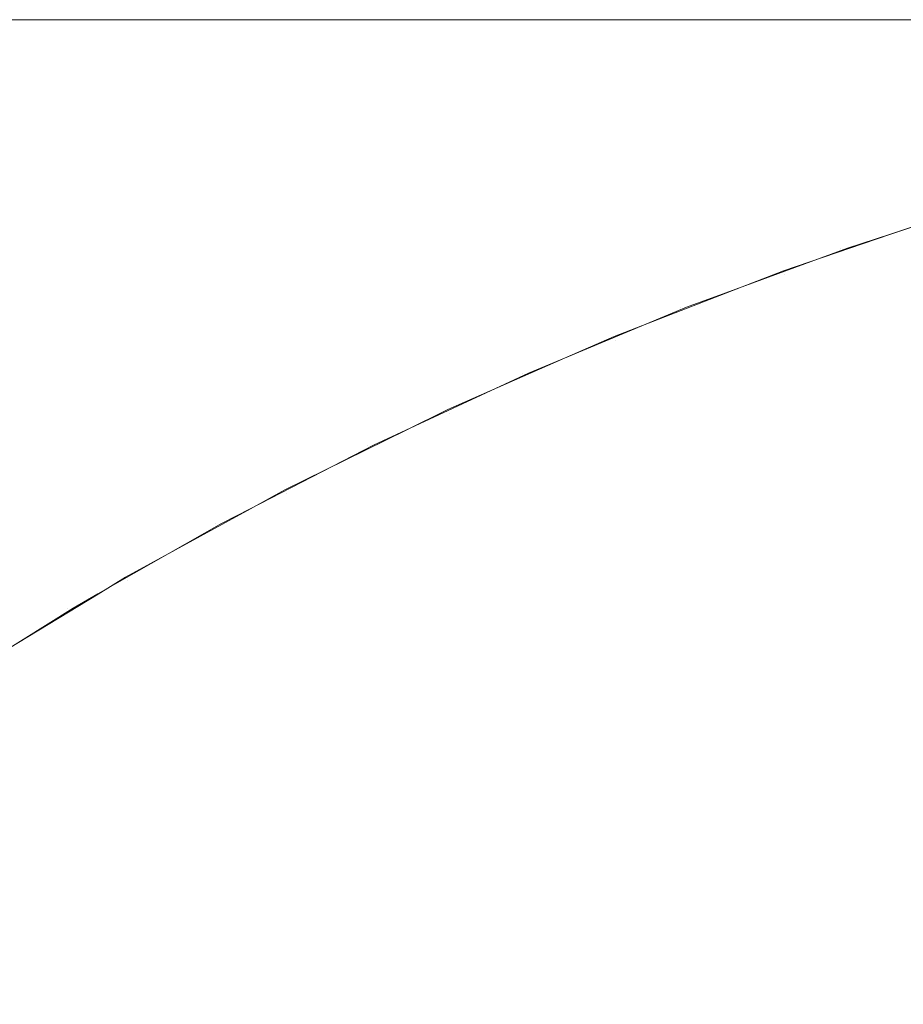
# Model space of a CAD drawing. Header units: centimetres. Extents: x -26 to 27.3, y -23.4 to -21.6.
# Tile 155 of 206: x 9.4568 to 9.478, y -21.5835 to -21.5599. Entities that reach past the tile are written whole.
import ezdxf

# ---------------------------------------------------------------- set-up
doc = ezdxf.new("R2010")
doc.units = ezdxf.units.CM
doc.header["$LTSCALE"] = 2.54
doc.layers.add('Lucido design-1', color=7, linetype='Continuous')

# ---------------------------------------------------------------- blocks, each defined once
blk = doc.blocks.new('Gruppo-4-1')
at = {"color": 7, "linetype": 'Continuous', "lineweight": 9}
for points, invisible_edges in [([(27.209353, -21.559935, -9.478917), (27.209353, -21.559888, -9.481992), (-25.890647, -21.559888, -9.481992), (-25.890647, -21.559935, -9.478917)], 8), ([(9.309353, -21.559888, -9.681992), (-25.890647, -21.559888, -9.481992), (27.209353, -21.559888, -9.481992)], 9), ([(-25.890647, -21.559935, -9.478917), (-25.890647, -21.560002, -9.477631), (27.209353, -21.560002, -9.477631), (27.209353, -21.559935, -9.478917)], 10), ([(27.209353, -21.560149, -9.474771), (27.209353, -21.560002, -9.477631), (-25.890647, -21.560002, -9.477631), (-25.890647, -21.560149, -9.474771)], 10), ([(27.209353, -21.559888, -9.481992), (9.318077, -21.559888, -9.682182), (9.309353, -21.559888, -9.681992)], 9), ([(9.326784, -21.559888, -9.682753), (9.318077, -21.559888, -9.682182), (27.209353, -21.559888, -9.481992)], 10), ([(27.209353, -21.559888, -9.481992), (9.335458, -21.559888, -9.683703), (9.326784, -21.559888, -9.682753)], 9), ([(9.344083, -21.559888, -9.68503), (9.335458, -21.559888, -9.683703), (27.209353, -21.559888, -9.481992)], 10), ([(9.352641, -21.559888, -9.686732), (9.344083, -21.559888, -9.68503), (27.209353, -21.559888, -9.481992)], 10), ([(27.209353, -21.559888, -9.481992), (9.361117, -21.559888, -9.688806), (9.352641, -21.559888, -9.686732)], 9), ([(27.209353, -21.559888, -9.481992), (9.369494, -21.559888, -9.691248), (9.361117, -21.559888, -9.688806)], 9), ([(27.209353, -21.559888, -9.481992), (9.377757, -21.559888, -9.694053), (9.369494, -21.559888, -9.691248)], 9), ([(9.38589, -21.559888, -9.697216), (9.377757, -21.559888, -9.694053), (27.209353, -21.559888, -9.481992)], 10), ([(9.393877, -21.559888, -9.70073), (9.38589, -21.559888, -9.697216), (27.209353, -21.559888, -9.481992)], 10), ([(27.209353, -21.559888, -9.481992), (9.401703, -21.559888, -9.704589), (9.393877, -21.559888, -9.70073)], 9), ([(9.409353, -21.559888, -9.708787), (9.401703, -21.559888, -9.704589), (27.209353, -21.559888, -9.481992)], 10), ([(9.416813, -21.559888, -9.713313), (9.409353, -21.559888, -9.708787), (27.209353, -21.559888, -9.481992)], 10), ([(27.209353, -21.559888, -9.481992), (9.424068, -21.559888, -9.718161), (9.416813, -21.559888, -9.713313)], 9), ([(9.431105, -21.559888, -9.723321), (9.424068, -21.559888, -9.718161), (27.209353, -21.559888, -9.481992)], 10), ([(9.437911, -21.559888, -9.728783), (9.431105, -21.559888, -9.723321), (27.209353, -21.559888, -9.481992)], 10), ([(27.209353, -21.559888, -9.481992), (9.444471, -21.559888, -9.734536), (9.437911, -21.559888, -9.728783)], 9), ([(9.450774, -21.559888, -9.74057), (9.444471, -21.559888, -9.734536), (27.209353, -21.559888, -9.481992)], 10), ([(9.453594, -21.559983, -9.749819), (9.459222, -21.559983, -9.756237), (9.456056, -21.560249, -9.758893), (9.450547, -21.560249, -9.752611)], 15), ([(27.209353, -21.559888, -9.481992), (9.456808, -21.559888, -9.746874), (9.450774, -21.559888, -9.74057)], 9), ([(9.456808, -21.559888, -9.746874), (9.462562, -21.559888, -9.753434), (9.459222, -21.559983, -9.756237), (9.453594, -21.559983, -9.749819)], 14), ([(9.459222, -21.559983, -9.756237), (9.464565, -21.559983, -9.762893), (9.461286, -21.560249, -9.765409), (9.456056, -21.560249, -9.758893)], 15), ([(9.462562, -21.559888, -9.753434), (9.456808, -21.559888, -9.746874), (27.209353, -21.559888, -9.481992)], 10), ([(9.462562, -21.559888, -9.753434), (9.468024, -21.559888, -9.760239), (9.464565, -21.559983, -9.762893), (9.459222, -21.559983, -9.756237)], 14), ([(9.464565, -21.559983, -9.762893), (9.469612, -21.559983, -9.769777), (9.466227, -21.560249, -9.772147), (9.461286, -21.560249, -9.765409)], 15), ([(27.209353, -21.559888, -9.481992), (9.468024, -21.559888, -9.760239), (9.462562, -21.559888, -9.753434)], 9), ([(9.468024, -21.559888, -9.760239), (9.473183, -21.559888, -9.767276), (9.469612, -21.559983, -9.769777), (9.464565, -21.559983, -9.762893)], 14), ([(9.469612, -21.559983, -9.769777), (9.474354, -21.559983, -9.776874), (9.470869, -21.560249, -9.779095), (9.466227, -21.560249, -9.772147)], 15), ([(27.209353, -21.559888, -9.481992), (9.473183, -21.559888, -9.767276), (9.468024, -21.559888, -9.760239)], 9), ([(9.473183, -21.559888, -9.767276), (9.478031, -21.559888, -9.774532), (9.474354, -21.559983, -9.776874), (9.469612, -21.559983, -9.769777)], 14), ([(9.474354, -21.559983, -9.776874), (9.478782, -21.559983, -9.784172), (9.475203, -21.560249, -9.786238), (9.470869, -21.560249, -9.779095)], 15), ([(9.478031, -21.559888, -9.774532), (9.473183, -21.559888, -9.767276), (27.209353, -21.559888, -9.481992)], 10), ([(9.478031, -21.559888, -9.774532), (9.482558, -21.559888, -9.781992), (9.478782, -21.559983, -9.784172), (9.474354, -21.559983, -9.776874)], 14), ([(9.478782, -21.559983, -9.784172), (9.482888, -21.559983, -9.791655), (9.479222, -21.560249, -9.793563), (9.475203, -21.560249, -9.786238)], 15), ([(-25.890647, -21.560149, -9.474771), (-25.890647, -21.560288, -9.473278), (27.209353, -21.560288, -9.473278), (27.209353, -21.560149, -9.474771)], 10), ([(27.209353, -21.560535, -9.470635), (27.209353, -21.560288, -9.473278), (-25.890647, -21.560288, -9.473278), (-25.890647, -21.560535, -9.470635)], 10), ([(9.456056, -21.560249, -9.758893), (9.461286, -21.560249, -9.765409), (9.458022, -21.560686, -9.767914), (9.452905, -21.560686, -9.761538)], 15), ([(9.461286, -21.560249, -9.765409), (9.466227, -21.560249, -9.772147), (9.462857, -21.560686, -9.774507), (9.458022, -21.560686, -9.767914)], 15), ([(9.466227, -21.560249, -9.772147), (9.470869, -21.560249, -9.779095), (9.467399, -21.560686, -9.781305), (9.462857, -21.560686, -9.774507)], 15), ([(9.470869, -21.560249, -9.779095), (9.475203, -21.560249, -9.786238), (9.47164, -21.560686, -9.788295), (9.467399, -21.560686, -9.781305)], 15), ([(9.475203, -21.560249, -9.786238), (9.479222, -21.560249, -9.793563), (9.475573, -21.560686, -9.795463), (9.47164, -21.560686, -9.788295)], 15), ([(9.479222, -21.560249, -9.793563), (9.482918, -21.560249, -9.801057), (9.479189, -21.560686, -9.802796), (9.475573, -21.560686, -9.795463)], 15), ([(-25.890647, -21.560535, -9.470635), (-25.890647, -21.560764, -9.468942), (27.209353, -21.560764, -9.468942), (27.209353, -21.560535, -9.470635)], 10), ([(9.452905, -21.560686, -9.761538), (9.458022, -21.560686, -9.767914), (9.454778, -21.561292, -9.770403), (9.449772, -21.561292, -9.764166)], 15), ([(9.458022, -21.560686, -9.767914), (9.462857, -21.560686, -9.774507), (9.459507, -21.561292, -9.776853), (9.454778, -21.561292, -9.770403)], 15), ([(9.462857, -21.560686, -9.774507), (9.467399, -21.560686, -9.781305), (9.46395, -21.561292, -9.783502), (9.459507, -21.561292, -9.776853)], 15), ([(9.467399, -21.560686, -9.781305), (9.47164, -21.560686, -9.788295), (9.468099, -21.561292, -9.79034), (9.46395, -21.561292, -9.783502)], 15), ([(9.47164, -21.560686, -9.788295), (9.475573, -21.560686, -9.795463), (9.471946, -21.561292, -9.797351), (9.468099, -21.561292, -9.79034)], 15), ([(9.475573, -21.560686, -9.795463), (9.479189, -21.560686, -9.802796), (9.475483, -21.561292, -9.804524), (9.471946, -21.561292, -9.797351)], 15), ([(9.479189, -21.560686, -9.802796), (9.482482, -21.560686, -9.810279), (9.478704, -21.561292, -9.811844), (9.475483, -21.561292, -9.804524)], 15), ([(27.209353, -21.561093, -9.466514), (27.209353, -21.560764, -9.468942), (-25.890647, -21.560764, -9.468942), (-25.890647, -21.561093, -9.466514)], 10), ([(-25.890647, -21.561093, -9.466514), (-25.890647, -21.561428, -9.464631), (27.209353, -21.561428, -9.464631), (27.209353, -21.561093, -9.466514)], 10), ([(9.454778, -21.561292, -9.770403), (9.459507, -21.561292, -9.776853), (9.456183, -21.562065, -9.77918), (9.451559, -21.562065, -9.772873)], 15), ([(9.459507, -21.561292, -9.776853), (9.46395, -21.561292, -9.783502), (9.460528, -21.562065, -9.785682), (9.456183, -21.562065, -9.77918)], 15), ([(9.46395, -21.561292, -9.783502), (9.468099, -21.561292, -9.79034), (9.464585, -21.562065, -9.792368), (9.460528, -21.562065, -9.785682)], 15), ([(9.468099, -21.561292, -9.79034), (9.471946, -21.561292, -9.797351), (9.468347, -21.562065, -9.799225), (9.464585, -21.562065, -9.792368)], 15), ([(9.471946, -21.561292, -9.797351), (9.475483, -21.561292, -9.804524), (9.471806, -21.562065, -9.806239), (9.468347, -21.562065, -9.799225)], 15), ([(9.475483, -21.561292, -9.804524), (9.478704, -21.561292, -9.811844), (9.474955, -21.562065, -9.813397), (9.471806, -21.562065, -9.806239)], 15), ([(9.478704, -21.561292, -9.811844), (9.481602, -21.561292, -9.819298), (9.47779, -21.562065, -9.820686), (9.474955, -21.562065, -9.813397)], 15), ([(9.481602, -21.561292, -9.819298), (9.484173, -21.561292, -9.826871), (9.480304, -21.562065, -9.828091), (9.47779, -21.562065, -9.820686)], 15), ([(27.209353, -21.561823, -9.462417), (27.209353, -21.561428, -9.464631), (-25.890647, -21.561428, -9.464631), (-25.890647, -21.561823, -9.462417)], 10), ([(-25.890647, -21.561823, -9.462417), (-25.890647, -21.56228, -9.460352), (27.209353, -21.56228, -9.460352), (27.209353, -21.561823, -9.462417)], 10), ([(9.456183, -21.562065, -9.77918), (9.460528, -21.562065, -9.785682), (9.457139, -21.563005, -9.787842), (9.452892, -21.563005, -9.781485)], 15), ([(9.460528, -21.562065, -9.785682), (9.464585, -21.562065, -9.792368), (9.461105, -21.563005, -9.794377), (9.457139, -21.563005, -9.787842)], 15), ([(9.464585, -21.562065, -9.792368), (9.468347, -21.562065, -9.799225), (9.464782, -21.563005, -9.80108), (9.461105, -21.563005, -9.794377)], 15), ([(9.468347, -21.562065, -9.799225), (9.471806, -21.562065, -9.806239), (9.468164, -21.563005, -9.807937), (9.464782, -21.563005, -9.80108)], 15), ([(9.471806, -21.562065, -9.806239), (9.474955, -21.562065, -9.813397), (9.471243, -21.563005, -9.814935), (9.468164, -21.563005, -9.807937)], 15), ([(9.474955, -21.562065, -9.813397), (9.47779, -21.562065, -9.820686), (9.474014, -21.563005, -9.82206), (9.471243, -21.563005, -9.814935)], 15), ([(9.47779, -21.562065, -9.820686), (9.480304, -21.562065, -9.828091), (9.476471, -21.563005, -9.829299), (9.474014, -21.563005, -9.82206)], 15), ([(9.480304, -21.562065, -9.828091), (9.482492, -21.562065, -9.835599), (9.478611, -21.563005, -9.836639), (9.476471, -21.563005, -9.829299)], 15), ([(27.209353, -21.562723, -9.45835), (27.209353, -21.56228, -9.460352), (-25.890647, -21.56228, -9.460352), (-25.890647, -21.562723, -9.45835)], 10), ([(-25.890647, -21.562723, -9.45835), (-25.890647, -21.563316, -9.456115), (27.209353, -21.563316, -9.456115), (27.209353, -21.562723, -9.45835)], 10), ([(9.452892, -21.563005, -9.781485), (9.457139, -21.563005, -9.787842), (9.453788, -21.564108, -9.789976), (9.449637, -21.564108, -9.783764)], 15), ([(9.457139, -21.563005, -9.787842), (9.461105, -21.563005, -9.794377), (9.457665, -21.564108, -9.796364), (9.453788, -21.564108, -9.789976)], 15), ([(9.461105, -21.563005, -9.794377), (9.464782, -21.563005, -9.80108), (9.461258, -21.564108, -9.802915), (9.457665, -21.564108, -9.796364)], 15), ([(9.464782, -21.563005, -9.80108), (9.468164, -21.563005, -9.807937), (9.464563, -21.564108, -9.809616), (9.461258, -21.564108, -9.802915)], 15), ([(9.468164, -21.563005, -9.807937), (9.471243, -21.563005, -9.814935), (9.467572, -21.564108, -9.816455), (9.464563, -21.564108, -9.809616)], 15), ([(9.471243, -21.563005, -9.814935), (9.474014, -21.563005, -9.82206), (9.470281, -21.564108, -9.823419), (9.467572, -21.564108, -9.816455)], 15), ([(9.474014, -21.563005, -9.82206), (9.476471, -21.563005, -9.829299), (9.472682, -21.564108, -9.830494), (9.470281, -21.564108, -9.823419)], 15), ([(9.476471, -21.563005, -9.829299), (9.478611, -21.563005, -9.836639), (9.474773, -21.564108, -9.837667), (9.472682, -21.564108, -9.830494)], 15), ([(9.478611, -21.563005, -9.836639), (9.480428, -21.563005, -9.844065), (9.476549, -21.564108, -9.844925), (9.474773, -21.564108, -9.837667)], 15), ([(9.480428, -21.563005, -9.844065), (9.481919, -21.563005, -9.851564), (9.478007, -21.564108, -9.852253), (9.476549, -21.564108, -9.844925)], 15), ([(9.481919, -21.563005, -9.851564), (9.483082, -21.563005, -9.85912), (9.479143, -21.564108, -9.859638), (9.478007, -21.564108, -9.852253)], 15), ([(27.209353, -21.563793, -9.45432), (27.209353, -21.563316, -9.456115), (-25.890647, -21.563316, -9.456115), (-25.890647, -21.563793, -9.45432)], 10), ([(-25.890647, -21.563793, -9.45432), (-25.890647, -21.564536, -9.451927), (27.209353, -21.564536, -9.451927), (27.209353, -21.563793, -9.45432)], 10), ([(9.453788, -21.564108, -9.789976), (9.457665, -21.564108, -9.796364), (9.454269, -21.565374, -9.798324), (9.450482, -21.565374, -9.792083)], 15), ([(9.457665, -21.564108, -9.796364), (9.461258, -21.564108, -9.802915), (9.457781, -21.565374, -9.804725), (9.454269, -21.565374, -9.798324)], 15), ([(9.461258, -21.564108, -9.802915), (9.464563, -21.564108, -9.809616), (9.46101, -21.565374, -9.811273), (9.457781, -21.565374, -9.804725)], 15), ([(9.464563, -21.564108, -9.809616), (9.467572, -21.564108, -9.816455), (9.46395, -21.565374, -9.817955), (9.46101, -21.565374, -9.811273)], 15), ([(9.467572, -21.564108, -9.816455), (9.470281, -21.564108, -9.823419), (9.466596, -21.565374, -9.82476), (9.46395, -21.565374, -9.817955)], 15), ([(9.470281, -21.564108, -9.823419), (9.472682, -21.564108, -9.830494), (9.468943, -21.565374, -9.831673), (9.466596, -21.565374, -9.82476)], 15), ([(9.472682, -21.564108, -9.830494), (9.474773, -21.564108, -9.837667), (9.470986, -21.565374, -9.838682), (9.468943, -21.565374, -9.831673)], 15), ([(9.474773, -21.564108, -9.837667), (9.476549, -21.564108, -9.844925), (9.472721, -21.565374, -9.845774), (9.470986, -21.565374, -9.838682)], 15), ([(9.476549, -21.564108, -9.844925), (9.478007, -21.564108, -9.852253), (9.474146, -21.565374, -9.852934), (9.472721, -21.565374, -9.845774)], 15), ([(9.478007, -21.564108, -9.852253), (9.479143, -21.564108, -9.859638), (9.475256, -21.565374, -9.86015), (9.474146, -21.565374, -9.852934)], 15), ([(9.479143, -21.564108, -9.859638), (9.479957, -21.564108, -9.867066), (9.476051, -21.565374, -9.867407), (9.475256, -21.565374, -9.86015)], 15), ([(9.479957, -21.564108, -9.867066), (9.480445, -21.564108, -9.874522), (9.476529, -21.565374, -9.874693), (9.476051, -21.565374, -9.867407)], 15), ([(9.476529, -21.565374, -9.874693), (9.480445, -21.564108, -9.874522), (9.480608, -21.564108, -9.881992), (9.477701, -21.565046, -9.881992)], 11), ([(9.477701, -21.565046, -9.881992), (9.480608, -21.564108, -9.881992), (9.479282, -21.564516, -10.081992)], 10), ([(27.209353, -21.565031, -9.450335), (27.209353, -21.564536, -9.451927), (-25.890647, -21.564536, -9.451927), (-25.890647, -21.565031, -9.450335)], 10), ([(9.479311, -21.564607, -10.086352), (9.475184, -21.566008, -10.086352), (9.475151, -21.565919, -10.081992), (9.477704, -21.565052, -10.081992)], 11), ([(9.475184, -21.566008, -10.086352), (9.479311, -21.564607, -10.086352), (9.479391, -21.564861, -10.090484), (9.475275, -21.566258, -10.090484)], 15), ([(9.479282, -21.564516, -10.081992), (9.477704, -21.565052, -10.081992), (9.477701, -21.565046, -9.881992)], 10), ([(9.477704, -21.565052, -10.081992), (9.479282, -21.564516, -10.081992), (9.479311, -21.564607, -10.086352)], 10), ([(9.475275, -21.566258, -10.090484), (9.479391, -21.564861, -10.090484), (9.479522, -21.565277, -10.094598), (9.475424, -21.566668, -10.094598)], 15), ([(-25.890647, -21.565031, -9.450335), (-25.890647, -21.565938, -9.447796), (27.209353, -21.565938, -9.447796), (27.209353, -21.565031, -9.450335)], 10), ([(9.476688, -21.565374, -9.881992), (9.477704, -21.565052, -10.081992), (9.475151, -21.565919, -10.081992)], 9), ([(9.477701, -21.565046, -9.881992), (9.476688, -21.565374, -9.881992), (9.476529, -21.565374, -9.874693)], 10), ([(9.476688, -21.565374, -9.881992), (9.477701, -21.565046, -9.881992), (9.477704, -21.565052, -10.081992)], 10), ([(9.454269, -21.565374, -9.798324), (9.457781, -21.565374, -9.804725), (9.454355, -21.566798, -9.806508), (9.450925, -21.566798, -9.800255)], 15), ([(9.457781, -21.565374, -9.804725), (9.46101, -21.565374, -9.811273), (9.45751, -21.566798, -9.812905), (9.454355, -21.566798, -9.806508)], 15), ([(9.46101, -21.565374, -9.811273), (9.46395, -21.565374, -9.817955), (9.460382, -21.566798, -9.819433), (9.45751, -21.566798, -9.812905)], 15), ([(9.46395, -21.565374, -9.817955), (9.466596, -21.565374, -9.82476), (9.462967, -21.566798, -9.826081), (9.460382, -21.566798, -9.819433)], 15), ([(9.466596, -21.565374, -9.82476), (9.468943, -21.565374, -9.831673), (9.46526, -21.566798, -9.832834), (9.462967, -21.566798, -9.826081)], 15), ([(9.468943, -21.565374, -9.831673), (9.470986, -21.565374, -9.838682), (9.467256, -21.566798, -9.839682), (9.46526, -21.566798, -9.832834)], 15), ([(9.470986, -21.565374, -9.838682), (9.472721, -21.565374, -9.845774), (9.468951, -21.566798, -9.84661), (9.467256, -21.566798, -9.839682)], 15), ([(9.472721, -21.565374, -9.845774), (9.474146, -21.565374, -9.852934), (9.470342, -21.566798, -9.853605), (9.468951, -21.566798, -9.84661)], 15), ([(9.474146, -21.565374, -9.852934), (9.475256, -21.565374, -9.86015), (9.471427, -21.566798, -9.860654), (9.470342, -21.566798, -9.853605)], 15), ([(9.475256, -21.565374, -9.86015), (9.476051, -21.565374, -9.867407), (9.472204, -21.566798, -9.867744), (9.471427, -21.566798, -9.860654)], 15), ([(9.476051, -21.565374, -9.867407), (9.476529, -21.565374, -9.874693), (9.47267, -21.566798, -9.874861), (9.472204, -21.566798, -9.867744)], 15), ([(9.47267, -21.566798, -9.874861), (9.476529, -21.565374, -9.874693), (9.476688, -21.565374, -9.881992), (9.473768, -21.56645, -9.881992)], 11), ([(9.475151, -21.565919, -10.081992), (9.473768, -21.56645, -9.881992), (9.476688, -21.565374, -9.881992)], 9), ([(9.475424, -21.566668, -10.094598), (9.479522, -21.565277, -10.094598), (9.479705, -21.565855, -10.098688), (9.475631, -21.567238, -10.098688)], 15), ([(9.475631, -21.567238, -10.098688), (9.479705, -21.565855, -10.098688), (9.479937, -21.566593, -10.102745), (9.475896, -21.567965, -10.102745)], 15), ([(27.209353, -21.566436, -9.446402), (27.209353, -21.565938, -9.447796), (-25.890647, -21.565938, -9.447796), (-25.890647, -21.566436, -9.446402)], 10), ([(9.475184, -21.566008, -10.086352), (9.471121, -21.567588, -10.086352), (9.471085, -21.5675, -10.081992), (9.473771, -21.566456, -10.081992)], 11), ([(9.471121, -21.567588, -10.086352), (9.475184, -21.566008, -10.086352), (9.475275, -21.566258, -10.090484), (9.471223, -21.567834, -10.090484)], 15), ([(9.475151, -21.565919, -10.081992), (9.473771, -21.566456, -10.081992), (9.473768, -21.56645, -9.881992)], 10), ([(9.473771, -21.566456, -10.081992), (9.475151, -21.565919, -10.081992), (9.475184, -21.566008, -10.086352)], 10), ([(9.471223, -21.567834, -10.090484), (9.475275, -21.566258, -10.090484), (9.475424, -21.566668, -10.094598), (9.47139, -21.568237, -10.094598)], 15), ([(-25.890647, -21.566436, -9.446402), (-25.890647, -21.567517, -9.44373), (27.209353, -21.567517, -9.44373), (27.209353, -21.566436, -9.446402)], 10), ([(9.472826, -21.566798, -9.881992), (9.473771, -21.566456, -10.081992), (9.471085, -21.5675, -10.081992)], 9), ([(9.473768, -21.56645, -9.881992), (9.472826, -21.566798, -9.881992), (9.47267, -21.566798, -9.874861)], 10), ([(9.472826, -21.566798, -9.881992), (9.473768, -21.56645, -9.881992), (9.473771, -21.566456, -10.081992)], 10), ([(9.475896, -21.567965, -10.102745), (9.479937, -21.566593, -10.102745), (9.48022, -21.567489, -10.106763), (9.476217, -21.568848, -10.106763)], 15), ([(9.454355, -21.566798, -9.806508), (9.45751, -21.566798, -9.812905), (9.454069, -21.568378, -9.81451), (9.450988, -21.568378, -9.808261)], 15), ([(9.45751, -21.566798, -9.812905), (9.460382, -21.566798, -9.819433), (9.456875, -21.568378, -9.820886), (9.454069, -21.568378, -9.81451)], 15), ([(9.460382, -21.566798, -9.819433), (9.462967, -21.566798, -9.826081), (9.4594, -21.568378, -9.827379), (9.456875, -21.568378, -9.820886)], 15), ([(9.462967, -21.566798, -9.826081), (9.46526, -21.566798, -9.832834), (9.461639, -21.568378, -9.833976), (9.4594, -21.568378, -9.827379)], 15), ([(9.46526, -21.566798, -9.832834), (9.467256, -21.566798, -9.839682), (9.463588, -21.568378, -9.840664), (9.461639, -21.568378, -9.833976)], 15), ([(9.467256, -21.566798, -9.839682), (9.468951, -21.566798, -9.84661), (9.465244, -21.568378, -9.847431), (9.463588, -21.568378, -9.840664)], 15), ([(9.468951, -21.566798, -9.84661), (9.470342, -21.566798, -9.853605), (9.466603, -21.568378, -9.854264), (9.465244, -21.568378, -9.847431)], 15), ([(9.470342, -21.566798, -9.853605), (9.471427, -21.566798, -9.860654), (9.467663, -21.568378, -9.86115), (9.466603, -21.568378, -9.854264)], 15), ([(9.471427, -21.566798, -9.860654), (9.472204, -21.566798, -9.867744), (9.468422, -21.568378, -9.868075), (9.467663, -21.568378, -9.86115)], 15), ([(9.472204, -21.566798, -9.867744), (9.47267, -21.566798, -9.874861), (9.468877, -21.568378, -9.875027), (9.468422, -21.568378, -9.868075)], 15), ([(9.468877, -21.568378, -9.875027), (9.47267, -21.566798, -9.874861), (9.472826, -21.566798, -9.881992), (9.469894, -21.568019, -9.881992)], 11), ([(9.471085, -21.5675, -10.081992), (9.469894, -21.568019, -9.881992), (9.472826, -21.566798, -9.881992)], 9), ([(9.47139, -21.568237, -10.094598), (9.475424, -21.566668, -10.094598), (9.475631, -21.567238, -10.098688), (9.471622, -21.568797, -10.098688)], 15), ([(9.471622, -21.568797, -10.098688), (9.475631, -21.567238, -10.098688), (9.475896, -21.567965, -10.102745), (9.471918, -21.569512, -10.102745)], 15), ([(27.209353, -21.568005, -9.442527), (27.209353, -21.567517, -9.44373), (-25.890647, -21.567517, -9.44373), (-25.890647, -21.568005, -9.442527)], 10), ([(9.471085, -21.5675, -10.081992), (9.469896, -21.568023, -10.081992), (9.469894, -21.568019, -9.881992)], 10), ([(9.469896, -21.568023, -10.081992), (9.471085, -21.5675, -10.081992), (9.471121, -21.567588, -10.086352)], 10), ([(9.476217, -21.568848, -10.106763), (9.48022, -21.567489, -10.106763), (9.480551, -21.568541, -10.110736), (9.476594, -21.569885, -10.110736)], 15), ([(9.471121, -21.567588, -10.086352), (9.467131, -21.569343, -10.086352), (9.467091, -21.569257, -10.081992), (9.469896, -21.568023, -10.081992)], 11), ([(9.467131, -21.569343, -10.086352), (9.471121, -21.567588, -10.086352), (9.471223, -21.567834, -10.090484), (9.467244, -21.569585, -10.090484)], 15), ([(-25.890647, -21.568005, -9.442527), (-25.890647, -21.569273, -9.439737), (27.209353, -21.569273, -9.439737), (27.209353, -21.568005, -9.442527)], 10), ([(9.469029, -21.568378, -9.881992), (9.469896, -21.568023, -10.081992), (9.467091, -21.569257, -10.081992)], 9), ([(9.467244, -21.569585, -10.090484), (9.471223, -21.567834, -10.090484), (9.47139, -21.568237, -10.094598), (9.467428, -21.56998, -10.094598)], 15), ([(9.469894, -21.568019, -9.881992), (9.469029, -21.568378, -9.881992), (9.468877, -21.568378, -9.875027)], 10), ([(9.469029, -21.568378, -9.881992), (9.469894, -21.568019, -9.881992), (9.469896, -21.568023, -10.081992)], 10), ([(9.471918, -21.569512, -10.102745), (9.475896, -21.567965, -10.102745), (9.476217, -21.568848, -10.106763), (9.472277, -21.57038, -10.106763)], 15), ([(9.467428, -21.56998, -10.094598), (9.47139, -21.568237, -10.094598), (9.471622, -21.568797, -10.098688), (9.467684, -21.570529, -10.098688)], 15), ([(9.454069, -21.568378, -9.81451), (9.456875, -21.568378, -9.820886), (9.453433, -21.570112, -9.822312), (9.450693, -21.570112, -9.816084)], 15), ([(9.456875, -21.568378, -9.820886), (9.4594, -21.568378, -9.827379), (9.455899, -21.570112, -9.828653), (9.453433, -21.570112, -9.822312)], 15), ([(9.4594, -21.568378, -9.827379), (9.461639, -21.568378, -9.833976), (9.458086, -21.570112, -9.835096), (9.455899, -21.570112, -9.828653)], 15), ([(9.461639, -21.568378, -9.833976), (9.463588, -21.568378, -9.840664), (9.45999, -21.570112, -9.841629), (9.458086, -21.570112, -9.835096)], 15), ([(9.463588, -21.568378, -9.840664), (9.465244, -21.568378, -9.847431), (9.461607, -21.570112, -9.848238), (9.45999, -21.570112, -9.841629)], 15), ([(9.465244, -21.568378, -9.847431), (9.466603, -21.568378, -9.854264), (9.462935, -21.570112, -9.854911), (9.461607, -21.570112, -9.848238)], 15), ([(9.466603, -21.568378, -9.854264), (9.467663, -21.568378, -9.86115), (9.46397, -21.570112, -9.861636), (9.462935, -21.570112, -9.854911)], 15), ([(9.467663, -21.568378, -9.86115), (9.468422, -21.568378, -9.868075), (9.464711, -21.570112, -9.8684), (9.46397, -21.570112, -9.861636)], 15), ([(9.468422, -21.568378, -9.868075), (9.468877, -21.568378, -9.875027), (9.465156, -21.570112, -9.875189), (9.464711, -21.570112, -9.8684)], 15), ([(9.465156, -21.570112, -9.875189), (9.468877, -21.568378, -9.875027), (9.469029, -21.568378, -9.881992), (9.466084, -21.569749, -9.881992)], 11), ([(9.467091, -21.569257, -10.081992), (9.466084, -21.569749, -9.881992), (9.469029, -21.568378, -9.881992)], 9), ([(9.476594, -21.569885, -10.110736), (9.480551, -21.568541, -10.110736), (9.480932, -21.569748, -10.114657), (9.477027, -21.571073, -10.114657)], 15), ([(9.467684, -21.570529, -10.098688), (9.471622, -21.568797, -10.098688), (9.471918, -21.569512, -10.102745), (9.468011, -21.57123, -10.102745)], 15), ([(9.472277, -21.57038, -10.106763), (9.476217, -21.568848, -10.106763), (9.476594, -21.569885, -10.110736), (9.4727, -21.571399, -10.110736)], 15), ([(27.209353, -21.569736, -9.438717), (27.209353, -21.569273, -9.439737), (-25.890647, -21.569273, -9.439737), (-25.890647, -21.569736, -9.438717)], 10), ([(9.467131, -21.569343, -10.086352), (9.463222, -21.571271, -10.086352), (9.463178, -21.571187, -10.081992), (9.466087, -21.569753, -10.081992)], 11), ([(9.463222, -21.571271, -10.086352), (9.467131, -21.569343, -10.086352), (9.467244, -21.569585, -10.090484), (9.463345, -21.571507, -10.090484)], 15), ([(9.467091, -21.569257, -10.081992), (9.466087, -21.569753, -10.081992), (9.466084, -21.569749, -9.881992)], 10), ([(9.466087, -21.569753, -10.081992), (9.467091, -21.569257, -10.081992), (9.467131, -21.569343, -10.086352)], 10), ([(9.463345, -21.571507, -10.090484), (9.467244, -21.569585, -10.090484), (9.467428, -21.56998, -10.094598), (9.463547, -21.571895, -10.094598)], 15), ([(9.468011, -21.57123, -10.102745), (9.471918, -21.569512, -10.102745), (9.472277, -21.57038, -10.106763), (9.468408, -21.572082, -10.106763)], 15), ([(-25.890647, -21.569736, -9.438717), (-25.890647, -21.571201, -9.435824), (27.209353, -21.571201, -9.435824), (27.209353, -21.569736, -9.438717)], 10), ([(9.465304, -21.570112, -9.881992), (9.466087, -21.569753, -10.081992), (9.463178, -21.571187, -10.081992)], 9), ([(9.466084, -21.569749, -9.881992), (9.465304, -21.570112, -9.881992), (9.465156, -21.570112, -9.875189)], 10), ([(9.465304, -21.570112, -9.881992), (9.466084, -21.569749, -9.881992), (9.466087, -21.569753, -10.081992)], 10), ([(9.4727, -21.571399, -10.110736), (9.476594, -21.569885, -10.110736), (9.477027, -21.571073, -10.114657), (9.473184, -21.572568, -10.114657)], 15), ([(9.477027, -21.571073, -10.114657), (9.480932, -21.569748, -10.114657), (9.48136, -21.571106, -10.118519), (9.477514, -21.572412, -10.118519)], 15), ([(9.455899, -21.570112, -9.828653), (9.458086, -21.570112, -9.835096), (9.454607, -21.571996, -9.836193), (9.452471, -21.571996, -9.829901)], 15), ([(9.458086, -21.570112, -9.835096), (9.45999, -21.570112, -9.841629), (9.456467, -21.571996, -9.842573), (9.454607, -21.571996, -9.836193)], 15), ([(9.45999, -21.570112, -9.841629), (9.461607, -21.570112, -9.848238), (9.458046, -21.571996, -9.849027), (9.456467, -21.571996, -9.842573)], 15), ([(9.461607, -21.570112, -9.848238), (9.462935, -21.570112, -9.854911), (9.459342, -21.571996, -9.855544), (9.458046, -21.571996, -9.849027)], 15), ([(9.462935, -21.570112, -9.854911), (9.46397, -21.570112, -9.861636), (9.460353, -21.571996, -9.862112), (9.459342, -21.571996, -9.855544)], 15), ([(9.46397, -21.570112, -9.861636), (9.464711, -21.570112, -9.8684), (9.461077, -21.571996, -9.868718), (9.460353, -21.571996, -9.862112)], 15), ([(9.464711, -21.570112, -9.8684), (9.465156, -21.570112, -9.875189), (9.461511, -21.571996, -9.875348), (9.461077, -21.571996, -9.868718)], 15), ([(9.461511, -21.571996, -9.875348), (9.465156, -21.570112, -9.875189), (9.465304, -21.570112, -9.881992), (9.462347, -21.571639, -9.881992)], 11), ([(9.463178, -21.571187, -10.081992), (9.462347, -21.571639, -9.881992), (9.465304, -21.570112, -9.881992)], 9), ([(9.463547, -21.571895, -10.094598), (9.467428, -21.56998, -10.094598), (9.467684, -21.570529, -10.098688), (9.463826, -21.572432, -10.098688)], 15), ([(9.468408, -21.572082, -10.106763), (9.472277, -21.57038, -10.106763), (9.4727, -21.571399, -10.110736), (9.468875, -21.573082, -10.110736)], 15), ([(9.463826, -21.572432, -10.098688), (9.467684, -21.570529, -10.098688), (9.468011, -21.57123, -10.102745), (9.464183, -21.573118, -10.102745)], 15), ([(9.473184, -21.572568, -10.114657), (9.477027, -21.571073, -10.114657), (9.477514, -21.572412, -10.118519), (9.473729, -21.573884, -10.118519)], 15), ([(9.477514, -21.572412, -10.118519), (9.48136, -21.571106, -10.118519), (9.481836, -21.572614, -10.122315), (9.478055, -21.573897, -10.122315)], 15), ([(27.209353, -21.571627, -9.43498), (27.209353, -21.571201, -9.435824), (-25.890647, -21.571201, -9.435824), (-25.890647, -21.571627, -9.43498)], 10), ([(9.463222, -21.571271, -10.086352), (9.459401, -21.573368, -10.086352), (9.459353, -21.573285, -10.081992), (9.462349, -21.571642, -10.081992)], 11), ([(9.459401, -21.573368, -10.086352), (9.463222, -21.571271, -10.086352), (9.463345, -21.571507, -10.090484), (9.459534, -21.573598, -10.090484)], 15), ([(9.463178, -21.571187, -10.081992), (9.462349, -21.571642, -10.081992), (9.462347, -21.571639, -9.881992)], 10), ([(9.462349, -21.571642, -10.081992), (9.463178, -21.571187, -10.081992), (9.463222, -21.571271, -10.086352)], 10), ([(9.464183, -21.573118, -10.102745), (9.468011, -21.57123, -10.102745), (9.468408, -21.572082, -10.106763), (9.464617, -21.573952, -10.106763)], 15), ([(9.459534, -21.573598, -10.090484), (9.463345, -21.571507, -10.090484), (9.463547, -21.571895, -10.094598), (9.459752, -21.573976, -10.094598)], 15), ([(9.468875, -21.573082, -10.110736), (9.4727, -21.571399, -10.110736), (9.473184, -21.572568, -10.114657), (9.469409, -21.574229, -10.114657)], 15), ([(-25.890647, -21.571627, -9.43498), (-25.890647, -21.573297, -9.431998), (27.209353, -21.573297, -9.431998), (27.209353, -21.571627, -9.43498)], 10), ([(9.461656, -21.571996, -9.881992), (9.462349, -21.571642, -10.081992), (9.459353, -21.573285, -10.081992)], 9), ([(9.462347, -21.571639, -9.881992), (9.461656, -21.571996, -9.881992), (9.461511, -21.571996, -9.875348)], 10), ([(9.461656, -21.571996, -9.881992), (9.462347, -21.571639, -9.881992), (9.462349, -21.571642, -10.081992)], 10), ([(9.456467, -21.571996, -9.842573), (9.458046, -21.571996, -9.849027), (9.454566, -21.574026, -9.849799), (9.453024, -21.574026, -9.843495)], 15), ([(9.458046, -21.571996, -9.849027), (9.459342, -21.571996, -9.855544), (9.455832, -21.574026, -9.856163), (9.454566, -21.574026, -9.849799)], 15), ([(9.459342, -21.571996, -9.855544), (9.460353, -21.571996, -9.862112), (9.45682, -21.574026, -9.862577), (9.455832, -21.574026, -9.856163)], 15), ([(9.460353, -21.571996, -9.862112), (9.461077, -21.571996, -9.868718), (9.457526, -21.574026, -9.869028), (9.45682, -21.574026, -9.862577)], 15), ([(9.461077, -21.571996, -9.868718), (9.461511, -21.571996, -9.875348), (9.45795, -21.574026, -9.875504), (9.457526, -21.574026, -9.869028)], 15), ([(9.45795, -21.574026, -9.875504), (9.461511, -21.571996, -9.875348), (9.461656, -21.571996, -9.881992), (9.458689, -21.573686, -9.881992)], 11), ([(9.459353, -21.573285, -10.081992), (9.458689, -21.573686, -9.881992), (9.461656, -21.571996, -9.881992)], 9), ([(9.459752, -21.573976, -10.094598), (9.463547, -21.571895, -10.094598), (9.463826, -21.572432, -10.098688), (9.460055, -21.574501, -10.098688)], 15), ([(9.464617, -21.573952, -10.106763), (9.468408, -21.572082, -10.106763), (9.468875, -21.573082, -10.110736), (9.465127, -21.57493, -10.110736)], 15), ([(9.460055, -21.574501, -10.098688), (9.463826, -21.572432, -10.098688), (9.464183, -21.573118, -10.102745), (9.460442, -21.575171, -10.102745)], 15), ([(9.473729, -21.573884, -10.118519), (9.477514, -21.572412, -10.118519), (9.478055, -21.573897, -10.122315), (9.474334, -21.575344, -10.122315)], 15), ([(9.469409, -21.574229, -10.114657), (9.473184, -21.572568, -10.114657), (9.473729, -21.573884, -10.118519), (9.470011, -21.57552, -10.118519)], 15), ([(9.460442, -21.575171, -10.102745), (9.464183, -21.573118, -10.102745), (9.464617, -21.573952, -10.106763), (9.460911, -21.575985, -10.106763)], 15), ([(9.465127, -21.57493, -10.110736), (9.468875, -21.573082, -10.110736), (9.469409, -21.574229, -10.114657), (9.465711, -21.576053, -10.114657)], 15), ([(27.209353, -21.573675, -9.431322), (27.209353, -21.573297, -9.431998), (-25.890647, -21.573297, -9.431998), (-25.890647, -21.573675, -9.431322)], 10), ([(9.459401, -21.573368, -10.086352), (9.455674, -21.575629, -10.086352), (9.455623, -21.575549, -10.081992), (9.458691, -21.573687, -10.081992)], 11), ([(9.455674, -21.575629, -10.086352), (9.459401, -21.573368, -10.086352), (9.459534, -21.573598, -10.090484), (9.455817, -21.575854, -10.090484)], 15), ([(9.459353, -21.573285, -10.081992), (9.458691, -21.573687, -10.081992), (9.458689, -21.573686, -9.881992)], 10), ([(9.458691, -21.573687, -10.081992), (9.459353, -21.573285, -10.081992), (9.459401, -21.573368, -10.086352)], 10), ([(-25.890647, -21.573675, -9.431322), (-25.890647, -21.575558, -9.428267), (27.209353, -21.575558, -9.428267), (27.209353, -21.573675, -9.431322)], 10), ([(9.458092, -21.574026, -9.881992), (9.458691, -21.573687, -10.081992), (9.455623, -21.575549, -10.081992)], 9), ([(9.455817, -21.575854, -10.090484), (9.459534, -21.573598, -10.090484), (9.459752, -21.573976, -10.094598), (9.456052, -21.576222, -10.094598)], 15), ([(9.458689, -21.573686, -9.881992), (9.458092, -21.574026, -9.881992), (9.45795, -21.574026, -9.875504)], 10), ([(9.458092, -21.574026, -9.881992), (9.458689, -21.573686, -9.881992), (9.458691, -21.573687, -10.081992)], 10), ([(9.460911, -21.575985, -10.106763), (9.464617, -21.573952, -10.106763), (9.465127, -21.57493, -10.110736), (9.461463, -21.57694, -10.110736)], 15), ([(9.470011, -21.57552, -10.118519), (9.473729, -21.573884, -10.118519), (9.474334, -21.575344, -10.122315), (9.470679, -21.576952, -10.122315)], 15), ([(9.474334, -21.575344, -10.122315), (9.478055, -21.573897, -10.122315), (9.478648, -21.575526, -10.126041), (9.474997, -21.576946, -10.126041)], 15), ([(9.455832, -21.574026, -9.856163), (9.45682, -21.574026, -9.862577), (9.453374, -21.576198, -9.863031), (9.45241, -21.576198, -9.856767)], 15), ([(9.45682, -21.574026, -9.862577), (9.457526, -21.574026, -9.869028), (9.454064, -21.576198, -9.869331), (9.453374, -21.576198, -9.863031)], 15), ([(9.457526, -21.574026, -9.869028), (9.45795, -21.574026, -9.875504), (9.454479, -21.576198, -9.875655), (9.454064, -21.576198, -9.869331)], 15), ([(9.454479, -21.576198, -9.875655), (9.45795, -21.574026, -9.875504), (9.458092, -21.574026, -9.881992), (9.455117, -21.575886, -9.881992)], 11), ([(9.455623, -21.575549, -10.081992), (9.455117, -21.575886, -9.881992), (9.458092, -21.574026, -9.881992)], 9), ([(9.456052, -21.576222, -10.094598), (9.459752, -21.573976, -10.094598), (9.460055, -21.574501, -10.098688), (9.456377, -21.576733, -10.098688)], 15), ([(9.465711, -21.576053, -10.114657), (9.469409, -21.574229, -10.114657), (9.470011, -21.57552, -10.118519), (9.466369, -21.577316, -10.118519)], 15), ([(9.456377, -21.576733, -10.098688), (9.460055, -21.574501, -10.098688), (9.460442, -21.575171, -10.102745), (9.456793, -21.577385, -10.102745)], 15), ([(9.461463, -21.57694, -10.110736), (9.465127, -21.57493, -10.110736), (9.465711, -21.576053, -10.114657), (9.462096, -21.578036, -10.114657)], 15), ([(9.456793, -21.577385, -10.102745), (9.460442, -21.575171, -10.102745), (9.460911, -21.575985, -10.106763), (9.457298, -21.578177, -10.106763)], 15), ([(9.470679, -21.576952, -10.122315), (9.474334, -21.575344, -10.122315), (9.474997, -21.576946, -10.126041), (9.471412, -21.578524, -10.126041)], 15), ([(27.209353, -21.575877, -9.42775), (27.209353, -21.575558, -9.428267), (-25.890647, -21.575558, -9.428267), (-25.890647, -21.575877, -9.42775)], 10), ([(9.466369, -21.577316, -10.118519), (9.470011, -21.57552, -10.118519), (9.470679, -21.576952, -10.122315), (9.467099, -21.578718, -10.122315)], 15), ([(9.474997, -21.576946, -10.126041), (9.478648, -21.575526, -10.126041), (9.479292, -21.577296, -10.129688), (9.475718, -21.578686, -10.129688)], 15), ([(-25.890647, -21.575877, -9.42775), (-25.890647, -21.57798, -9.424639), (27.209353, -21.57798, -9.424639), (27.209353, -21.575877, -9.42775)], 10), ([(9.457298, -21.578177, -10.106763), (9.460911, -21.575985, -10.106763), (9.461463, -21.57694, -10.110736), (9.457891, -21.579108, -10.110736)], 15), ([(9.462096, -21.578036, -10.114657), (9.465711, -21.576053, -10.114657), (9.466369, -21.577316, -10.118519), (9.462808, -21.57927, -10.118519)], 15), ([(9.457891, -21.579108, -10.110736), (9.461463, -21.57694, -10.110736), (9.462096, -21.578036, -10.114657), (9.45857, -21.580175, -10.114657)], 15), ([(9.467099, -21.578718, -10.122315), (9.470679, -21.576952, -10.122315), (9.471412, -21.578524, -10.126041), (9.467899, -21.580256, -10.126041)], 15), ([(9.471412, -21.578524, -10.126041), (9.474997, -21.576946, -10.126041), (9.475718, -21.578686, -10.129688), (9.472208, -21.580231, -10.129688)], 15), ([(9.453244, -21.579756, -10.102745), (9.456793, -21.577385, -10.102745), (9.457298, -21.578177, -10.106763), (9.453783, -21.580526, -10.106763)], 15), ([(9.462808, -21.57927, -10.118519), (9.466369, -21.577316, -10.118519), (9.467099, -21.578718, -10.122315), (9.463598, -21.580638, -10.122315)], 15), ([(9.475718, -21.578686, -10.129688), (9.479292, -21.577296, -10.129688), (9.479986, -21.579204, -10.133253), (9.476495, -21.580562, -10.133253)], 15), ([(27.209353, -21.578229, -9.424269), (27.209353, -21.57798, -9.424639), (-25.890647, -21.57798, -9.424639), (-25.890647, -21.578229, -9.424269)], 10), ([(9.453783, -21.580526, -10.106763), (9.457298, -21.578177, -10.106763), (9.457891, -21.579108, -10.110736), (9.454416, -21.58143, -10.110736)], 15), ([(9.45857, -21.580175, -10.114657), (9.462096, -21.578036, -10.114657), (9.462808, -21.57927, -10.118519), (9.459336, -21.581377, -10.118519)], 15), ([(-25.890647, -21.578229, -9.424269), (-25.890647, -21.580557, -9.421119), (27.209353, -21.580557, -9.421119), (27.209353, -21.578229, -9.424269)], 10), ([(9.467899, -21.580256, -10.126041), (9.471412, -21.578524, -10.126041), (9.472208, -21.580231, -10.129688), (9.468769, -21.581927, -10.129688)], 15), ([(9.472208, -21.580231, -10.129688), (9.475718, -21.578686, -10.129688), (9.476495, -21.580562, -10.133253), (9.473066, -21.58207, -10.133253)], 15), ([(9.463598, -21.580638, -10.122315), (9.467099, -21.578718, -10.122315), (9.467899, -21.580256, -10.126041), (9.464465, -21.58214, -10.126041)], 15), ([(9.454416, -21.58143, -10.110736), (9.457891, -21.579108, -10.110736), (9.45857, -21.580175, -10.114657), (9.455142, -21.582466, -10.114657)], 15), ([(9.459336, -21.581377, -10.118519), (9.462808, -21.57927, -10.118519), (9.463598, -21.580638, -10.122315), (9.460185, -21.58271, -10.122315)], 15), ([(9.476495, -21.580562, -10.133253), (9.479986, -21.579204, -10.133253), (9.480729, -21.581245, -10.136728), (9.477326, -21.582569, -10.136728)], 15), ([(9.455142, -21.582466, -10.114657), (9.45857, -21.580175, -10.114657), (9.459336, -21.581377, -10.118519), (9.455959, -21.583633, -10.118519)], 15), ([(9.464465, -21.58214, -10.126041), (9.467899, -21.580256, -10.126041), (9.468769, -21.581927, -10.129688), (9.465407, -21.583771, -10.129688)], 15), ([(9.468769, -21.581927, -10.129688), (9.472208, -21.580231, -10.129688), (9.473066, -21.58207, -10.133253), (9.469706, -21.583727, -10.133253)], 15), ([(27.209353, -21.580728, -9.420888), (27.209353, -21.580557, -9.421119), (-25.890647, -21.580557, -9.421119), (-25.890647, -21.580728, -9.420888)], 10), ([(9.473066, -21.58207, -10.133253), (9.476495, -21.580562, -10.133253), (9.477326, -21.582569, -10.136728), (9.473984, -21.584039, -10.136728)], 15), ([(-25.890647, -21.580728, -9.420888), (-25.890647, -21.583286, -9.417715), (27.209353, -21.583286, -9.417715), (27.209353, -21.580728, -9.420888)], 10), ([(9.460185, -21.58271, -10.122315), (9.463598, -21.580638, -10.122315), (9.464465, -21.58214, -10.126041), (9.461117, -21.584172, -10.126041)], 15), ([(9.477326, -21.582569, -10.136728), (9.480729, -21.581245, -10.136728), (9.48152, -21.583417, -10.140108), (9.478211, -21.584704, -10.140108)], 15), ([(9.455959, -21.583633, -10.118519), (9.459336, -21.581377, -10.118519), (9.460185, -21.58271, -10.122315), (9.456865, -21.584928, -10.122315)], 15), ([(9.465407, -21.583771, -10.129688), (9.468769, -21.581927, -10.129688), (9.469706, -21.583727, -10.133253), (9.466422, -21.585529, -10.133253)], 15), ([(9.461117, -21.584172, -10.126041), (9.464465, -21.58214, -10.126041), (9.465407, -21.583771, -10.129688), (9.462129, -21.585761, -10.129688)], 15), ([(9.469706, -21.583727, -10.133253), (9.473066, -21.58207, -10.133253), (9.473984, -21.584039, -10.136728), (9.470709, -21.585654, -10.136728)], 15), ([(9.456865, -21.584928, -10.122315), (9.460185, -21.58271, -10.122315), (9.461117, -21.584172, -10.126041), (9.45786, -21.586348, -10.126041)], 15), ([(9.473984, -21.584039, -10.136728), (9.477326, -21.582569, -10.136728), (9.478211, -21.584704, -10.140108), (9.474961, -21.586134, -10.140108)], 15), ([(27.209353, -21.583369, -9.417611), (27.209353, -21.583286, -9.417715), (-25.890647, -21.583286, -9.417715), (-25.890647, -21.583369, -9.417611)], 10), ([(27.209353, -21.586149, -9.414445), (27.209353, -21.583369, -9.417611), (-25.890647, -21.583369, -9.417611), (-25.890647, -21.586149, -9.414445)], 10)]:
    blk.add_3dface(points, dxfattribs=dict(at, invisible_edges=invisible_edges))

msp = doc.modelspace()

# ---------------------------------------------------------------- block references
at = {"layer": 'Lucido design-1', "color": 7}
msp.add_blockref('Gruppo-4-1', (0, 0), dxfattribs=at)

doc.saveas('drawing.dxf')
